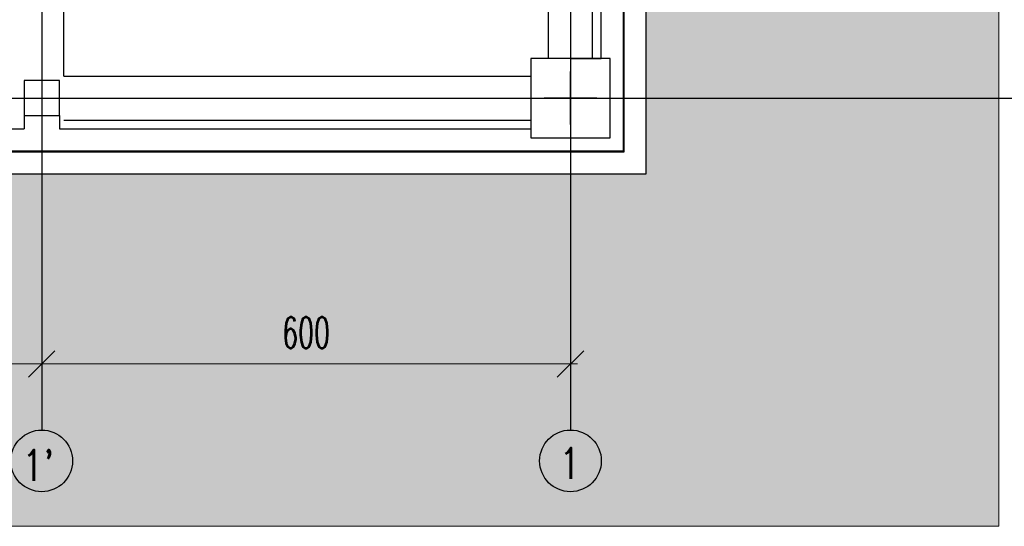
# Model space of a CAD drawing. Header units: centimetres. Extents: x -156440 to 298236, y -263599 to 81430.
# Tile 142 of 170: x 205774 to 216947, y -174092 to -168343. Entities that reach past the tile are written whole.
import ezdxf

# ---------------------------------------------------------------- set-up
doc = ezdxf.new("R2010")
doc.units = ezdxf.units.CM
doc.header["$LTSCALE"] = 50
doc.header["$PDMODE"] = 35
doc.header["$PDSIZE"] = 0.1
doc.linetypes.add('Kondygnacja -2$0$HIDDEN2', pattern=[4.7625, 3.175, -1.5875])
doc.linetypes.add('Osie rzutów$0$DASHDOT2', pattern=[12.7, 6.35, -3.175, 0, -3.175])
doc.layers.get('0').update_dxf_attribs({"color": 8})
doc.layers.get('DEFPOINTS').update_dxf_attribs({"color": 8})
for name, color, linetype, lineweight in [('Kondygnacja -2$0$_SP KORYTA', 8, 'Continuous', 25), ('Kondygnacja -2$0$RYSUNKOWE_NIEDRUK', 8, 'Continuous', 9), ('Osie rzutów$0$ARCH_INFO_WYMIARY', 8, 'Continuous', 9)]:
    doc.layers.add(name, color=color, linetype=linetype, lineweight=lineweight)
for name, color, linetype in [('Kondygnacja -2$0$ARCH_GRUNT', 8, 'Continuous'), ('Kondygnacja -2$0$ARCH_KONSTR_POWYŻEJ RZUTU_IST', 8, 'Kondygnacja -2$0$HIDDEN2'), ('Kondygnacja -2$0$ARCH_MUROWANE_IST', 9, 'Continuous'), ('Kondygnacja -2$0$ARCH_ŻELBET_IST', 9, 'Continuous'), ('Osie rzutów$0$ARCH_INFO_OSIE_IST', 8, 'Osie rzutów$0$DASHDOT2'), ('Osie rzutów$0$ARCH_INFO_OSIE_OPISY_IST', 8, 'Continuous')]:
    doc.layers.add(name, color=color, linetype=linetype)
doc.styles.add('Osie rzutów$0$ROMANS-250-CM', font='romans.shx', dxfattribs={"width": 0.8, "height": 50})
doc.styles.add('Osie rzutów$0$wymiary_cuprum', font='Romans.shx', dxfattribs={"width": 0.6})
doc.dimstyles.new('Osie rzutów$0$ARCH_ CT', dxfattribs={"dimtxt": 20, "dimasz": 20, "dimexe": 12, "dimexo": 20, "dimgap": 5, "dimtad": 1, "dimdec": 1, "dimrnd": 0.5, "dimzin": 9, "dimdsep": 46, "dimtxsty": 'Osie rzutów$0$wymiary_cuprum', "dimblk": 'Osie rzutów$0$_Oblique', "dimcen": 8, "dimdle": 12, "dimclrd": 256, "dimclre": 256, "dimclrt": 55, "dimadec": 1, "dimazin": 0, "dimtfac": 1, "dimtdec": 1, "dimtmove": 1, "dimatfit": 2, "dimldrblk": 'Osie rzutów$0$_Dot', "dimfxl": 0, "dimtolj": 1, "dimtzin": 0, "dimlwd": -1, "dimlwe": -1, "dimarcsym": 0})

# ---------------------------------------------------------------- blocks, each defined once
blk = doc.blocks.new('Osie rzutów$0$_Oblique')
at = {"color": 0, "linetype": 'ByBlock', "lineweight": -2}
blk.add_line((-0.5, -0.5), (0.5, 0.5), dxfattribs=at)
blk = doc.blocks.new('*D78')
at = {"layer": 'DEFPOINTS', "color": 0}
for p in [(12260, 4732.2), (12860, 4732.2), (12860, 4698.3)]:
    blk.add_point(p, dxfattribs=at)
at = {"layer": 'Osie rzutów$0$ARCH_INFO_WYMIARY'}
for p, q in [((12260, 4717.2), (12260, 4690.3)), ((12860, 4717.2), (12860, 4690.3)), ((12252, 4698.3), (12868, 4698.3))]:
    blk.add_line(p, q, dxfattribs=at)
at = {"layer": 'Osie rzutów$0$ARCH_INFO_WYMIARY', "xscale": 30, "yscale": 30, "zscale": 30, "rotation": 180}
blk.add_blockref('Osie rzutów$0$_Oblique', (12260, 4698.3), dxfattribs=at)
at = {"layer": 'Osie rzutów$0$ARCH_INFO_WYMIARY', "xscale": 30, "yscale": 30, "zscale": 30}
blk.add_blockref('Osie rzutów$0$_Oblique', (12860, 4698.3), dxfattribs=at)
at = {"layer": 'Osie rzutów$0$ARCH_INFO_WYMIARY', "color": 55, "insert": (12560, 4733.8), "char_height": 35, "attachment_point": 5, "style": 'Osie rzutów$0$wymiary_cuprum'}
blk.add_mtext('\\A1;600', dxfattribs=at)
blk = doc.blocks.new('Osie rzutów$0$_Dot')
at = {"color": 0, "linetype": 'ByBlock', "lineweight": -2}
blk.add_line((-0.5, 0), (-1, 0), dxfattribs=at)
at = {"color": 0, "linetype": 'ByBlock', "const_width": 0.5}
blk.add_lwpolyline([(-0.25, 0, 1), (0.25, 0, 1)], format="xyb", close=True, dxfattribs=at)
blk = doc.blocks.new('*D79')
at = {"layer": 'DEFPOINTS', "color": 0}
for p in [(12860, 4732.2), (13460, 4732.2), (13460, 4698.3)]:
    blk.add_point(p, dxfattribs=at)
at = {"layer": 'Osie rzutów$0$ARCH_INFO_WYMIARY'}
for p, q in [((12860, 4717.2), (12860, 4690.3)), ((13460, 4717.2), (13460, 4690.3)), ((12852, 4698.3), (13468, 4698.3))]:
    blk.add_line(p, q, dxfattribs=at)
at = {"layer": 'Osie rzutów$0$ARCH_INFO_WYMIARY', "xscale": 30, "yscale": 30, "zscale": 30, "rotation": 180}
blk.add_blockref('Osie rzutów$0$_Oblique', (12860, 4698.3), dxfattribs=at)
at = {"layer": 'Osie rzutów$0$ARCH_INFO_WYMIARY', "xscale": 30, "yscale": 30, "zscale": 30}
blk.add_blockref('Osie rzutów$0$_Oblique', (13460, 4698.3), dxfattribs=at)
at = {"layer": 'Osie rzutów$0$ARCH_INFO_WYMIARY', "color": 55, "insert": (13160, 4733.8), "char_height": 35, "attachment_point": 5, "style": 'Osie rzutów$0$wymiary_cuprum'}
blk.add_mtext('\\A1;600', dxfattribs=at)
blk = doc.blocks.new('Kondygnacja -2$0$konstukcja stropu -2')
at = {"layer": 'Kondygnacja -2$0$ARCH_KONSTR_POWYŻEJ RZUTU_IST', "ltscale": 10}
for p, q in [((12885, 5025), (12885, 5575)), ((13435, 5045), (13435, 5575)), ((13485, 5045), (13485, 5575)), ((12885, 5025), (13415, 5025)), ((12885, 4975), (13415, 4975))]:
    blk.add_line(p, q, dxfattribs=at)
blk = doc.blocks.new('Osie rzutów')
at = {"layer": 'Osie rzutów$0$ARCH_INFO_OSIE_IST', "ltscale": 10}
for p, q in [((12860, 12510), (12860, 4623.26)), ((13460, 12510), (13460, 4623.26)), ((13460, 4970), (13460, 5030)), ((4436.04, 5000), (15156.54, 5000)), ((13490, 5000), (13430, 5000))]:
    blk.add_line(p, q, dxfattribs=at)
at = {"layer": 'Osie rzutów$0$ARCH_INFO_OSIE_OPISY_IST'}
for centre in [(12860, 4588.26), (13460, 4588.26)]:
    blk.add_circle(centre, 35, dxfattribs=at)
at = {"layer": 'Osie rzutów$0$ARCH_INFO_OSIE_OPISY_IST', "style": 'Osie rzutów$0$ROMANS-250-CM', "width": 0.8}
for s, p in [("1'", (12837.96, 4565.71)), ('1', (13447.23, 4567.86))]:
    blk.add_text(s, height=35, dxfattribs=at).set_placement(p)
at = {"layer": 'Osie rzutów$0$ARCH_INFO_WYMIARY'}
for base, p1, p2, picture, middle in [((12860, 4698.26), (12260, 4732.19), (12860, 4732.19), '*D78', (12560, 4733.76)), ((13460, 4698.26), (12860, 4732.19), (13460, 4732.19), '*D79', (13160, 4733.76))]:
    dim = blk.add_linear_dim(base=base, p1=p1, p2=p2, dimstyle='Osie rzutów$0$ARCH_ CT', override={"dimtxt": 35, "dimasz": 30, "dimexe": 8, "dimexo": 15, "dimgap": 18, "dimdle": 8}, dxfattribs=at)
    dim.commit()
    dim.dimension.update_dxf_attribs({"geometry": picture, "text_midpoint": middle})

msp = doc.modelspace()

# ---------------------------------------------------------------- hatches: boundary and pattern name
at = {"layer": 'Kondygnacja -2$0$ARCH_GRUNT', "linetype": 'Continuous', "lineweight": 5}
h = msp.add_hatch(dxfattribs=at)
h.set_pattern_fill('EARTH', color=256, scale=150.000081, angle=45, style=0)
h.set_pattern_definition([(45, (77424.2, -219231.8), (-1e-09, 1347.039), [952.501, -952.501]), (45, (77171.7, -218979.2), (-1e-09, 1347.039), [952.501, -952.501]), (45, (76919.1, -218726.6), (-1e-09, 1347.039), [952.501, -952.501]), (135, (76919.1, -218558.25), (-1347.039, -1e-09), [952.501, -952.501]), (135, (77171.7, -218305.7), (-1347.039, -1e-09), [952.501, -952.501]), (135, (77424.2, -218053.1), (-1347.039, -1e-09), [952.501, -952.501])])
h.paths.add_polyline_path([(212884.241, -145231.769), (212884.241, -170091.769), (126714.241, -170091.769), (126714.241, -162416.769), (124204.241, -162416.769), (124204.241, -158046.769), (126714.241, -158046.769), (126714.241, -145411.769), (124194.241, -145411.769), (124194.241, -139051.769), (126714.241, -139051.769), (126714.241, -120371.769), (126974.241, -120371.769), (126974.241, -120331.769), (123340.682, -120331.769), (104210.686, -114846.331), (92327.304, -139115.894), (85328.346, -135672.845), (88440.332, -129346.864), (81118.345, -125744.905), (84534.909, -118799.785), (97303.521, -125081.142), (97363.112, -124960.006), (104094.752, -111276.07), (123872.677, -116947.299), (125577.831, -117931.769), (126814.241, -117931.769), (126814.241, -111935.99), (122814.241, -111935.99), (122814.241, -112482.599), (111546.999, -109251.769), (100611.443, -109251.769), (95479.978, -119726.267), (82711.366, -113444.91), (75763.47, -127568.448), (83085.457, -131170.407), (79973.47, -137496.388), (94157.494, -144474.039), (106329.469, -119615.08), (122714.241, -124313.338), (122714.241, -135051.769), (120194.241, -135051.769), (120194.241, -149411.769), (122714.241, -149411.769), (122714.241, -154046.769), (120204.241, -154046.769), (120204.241, -166416.769), (122714.241, -166416.769), (122714.241, -174091.769), (216884.241, -174091.769), (216884.241, -145231.769)])

# ---------------------------------------------------------------- linework, layer by layer
at = {"layer": 'Kondygnacja -2$0$ARCH_MUROWANE_IST', "ltscale": 4}
for p, q in [((212634.241, -169841.769, -3480), (212634.241, -139231.769, -3480)), ((212884.241, -170091.769, -3480), (212884.241, -139231.769, -3480)), ((126964.241, -169841.769, -3480), (212634.241, -169841.769, -3480)), ((126714.241, -170091.769, -3480), (212884.241, -170091.769, -3480))]:
    msp.add_line(p, q, dxfattribs=at)
at = {"layer": 'Kondygnacja -2$0$ARCH_ŻELBET_IST', "ltscale": 4}
for p, q in [((212624.241, -169831.769, -3480), (212624.241, -139231.769, -3480)), ((212374.241, -168781.769, -3480), (212374.241, -157681.769, -3480)), ((212024.241, -168781.769, -3480), (212374.241, -168781.769, -3480)), ((205824.241, -169431.769, -3480), (205824.241, -169581.769, -3480)), ((206224.241, -169431.769, -3480), (206224.241, -169581.769, -3480)), ((200474.241, -169581.769, -3480), (205824.241, -169581.769, -3480)), ((206224.241, -169581.769, -3480), (211574.241, -169581.769, -3480)), ((126974.241, -169831.769, -3480), (212624.241, -169831.769, -3480))]:
    msp.add_line(p, q, dxfattribs=at)
at = {"layer": 'Kondygnacja -2$0$ARCH_ŻELBET_IST', "ltscale": 4, "elevation": -3480}
for points in [[(211574.241, -169681.769), (212474.241, -169681.769), (212474.241, -168781.769), (211574.241, -168781.769)], [(205824.241, -169431.769), (206224.241, -169431.769), (206224.241, -169031.769), (205824.241, -169031.769)]]:
    msp.add_lwpolyline(points, close=True, dxfattribs=at)
at = {"layer": 'Kondygnacja -2$0$RYSUNKOWE_NIEDRUK', "linetype": 'Continuous', "lineweight": 5, "elevation": -3480}
msp.add_lwpolyline([(122714.241, -174091.769), (216884.241, -174091.769), (216884.241, -145231.769), (212884.241, -145231.769), (212884.241, -145231.769), (212884.241, -170091.769), (126714.241, -170091.769)], dxfattribs=at)

# ---------------------------------------------------------------- block references
at = {"layer": 'Kondygnacja -2$0$_SP KORYTA', "xscale": 10, "yscale": 10, "zscale": 10}
msp.add_blockref('Kondygnacja -2$0$konstukcja stropu -2', (77424.241, -219231.769, -3480), dxfattribs=at)
at = {"layer": 'Osie rzutów$0$ARCH_INFO_OSIE_IST', "xscale": 10, "yscale": 10, "zscale": 10}
msp.add_blockref('Osie rzutów', (77424.241, -219231.769), dxfattribs=at)

doc.saveas('drawing.dxf')
